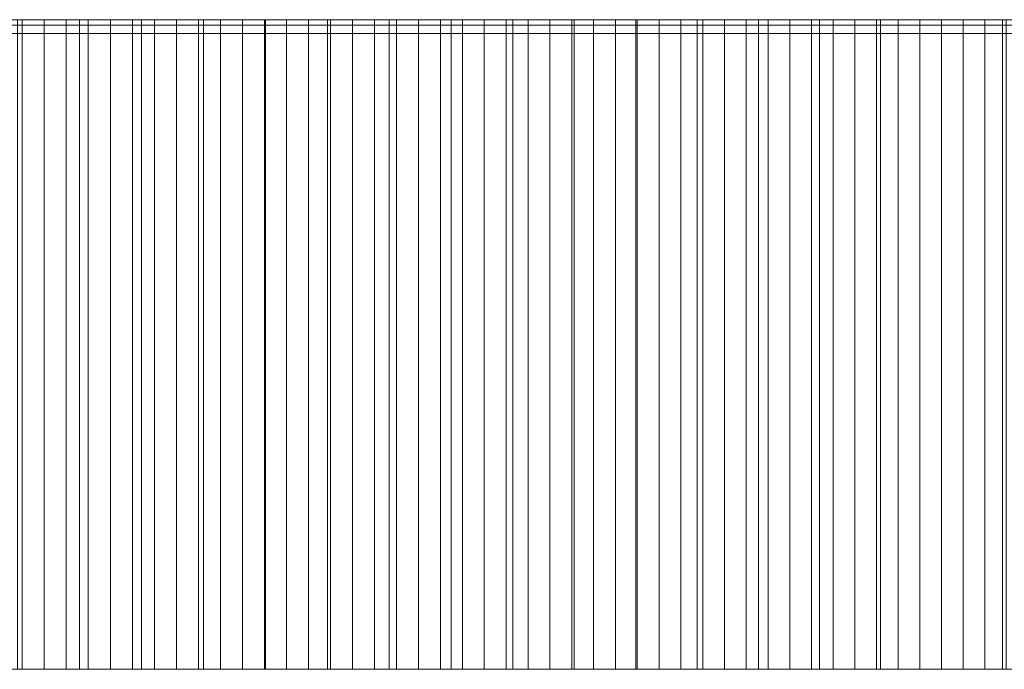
# Model space of a CAD drawing. Header units: centimetres. Extents: x -72 to 74, y -14 to 13.
# Tile 47 of 61: x 33.84 to 39.9, y 9.3 to 13.3. Entities that reach past the tile are written whole.
import ezdxf

# ---------------------------------------------------------------- set-up
doc = ezdxf.new("R2010")
doc.units = ezdxf.units.CM
doc.header["$LTSCALE"] = 2.54
doc.layers.add('Lucido design-1', color=7, linetype='Continuous')

# ---------------------------------------------------------------- blocks, each defined once
blk = doc.blocks.new('Gruppo-2-1')
at = {"color": 230, "linetype": 'Continuous', "lineweight": 9}
for points, invisible_edges in [([(29.3447, 13.3, -58.895), (29.3447, 13.3, -57.895), (73.3955, 13.3, -57.895), (29.3447, 13.3, -58.895)], 12), ([(74.3955, 13.3, -58.895), (29.3447, 13.3, -58.895), (73.3955, 13.3, -57.895), (74.3955, 13.3, -58.895)], 14), ([(33.8528, 13.3, 139.8372), (33.7167, 13.3, 139.8507), (33.8241, 13.3, 140.8446), (33.8528, 13.3, 139.8372)], 14), ([(33.8528, 13.3, 139.8372), (33.8241, 13.3, 140.8446), (34.2067, 13.3, 140.8055), (33.8528, 13.3, 139.8372)], 13), ([(33.9889, 13.3, 139.8232), (33.8528, 13.3, 139.8372), (34.2067, 13.3, 140.8055), (33.9889, 13.3, 139.8232)], 14), ([(34.1249, 13.3, 139.8088), (33.9889, 13.3, 139.8232), (34.2067, 13.3, 140.8055), (34.1249, 13.3, 139.8088)], 14), ([(34.2608, 13.3, 139.7941), (34.1249, 13.3, 139.8088), (34.2067, 13.3, 140.8055), (34.2608, 13.3, 139.7941)], 14), ([(34.2067, 13.3, 140.8055), (34.589, 13.3, 140.7631), (34.9709, 13.3, 140.7174), (34.2067, 13.3, 140.8055)], 12), ([(34.3967, 13.3, 139.7788), (34.2608, 13.3, 139.7941), (34.2067, 13.3, 140.8055), (34.3967, 13.3, 139.7788)], 14), ([(34.5326, 13.3, 139.7632), (34.3967, 13.3, 139.7788), (34.2067, 13.3, 140.8055), (34.5326, 13.3, 139.7632)], 14), ([(34.5326, 13.3, 139.7632), (34.2067, 13.3, 140.8055), (34.9709, 13.3, 140.7174), (34.5326, 13.3, 139.7632)], 15), ([(34.6684, 13.3, 139.7472), (34.5326, 13.3, 139.7632), (34.9709, 13.3, 140.7174), (34.6684, 13.3, 139.7472)], 14), ([(34.8042, 13.3, 139.7307), (34.6684, 13.3, 139.7472), (34.9709, 13.3, 140.7174), (34.8042, 13.3, 139.7307)], 14), ([(34.9399, 13.3, 139.7138), (34.8042, 13.3, 139.7307), (34.9709, 13.3, 140.7174), (34.9399, 13.3, 139.7138)], 14), ([(35.0756, 13.3, 139.6964), (34.9399, 13.3, 139.7138), (34.9709, 13.3, 140.7174), (35.0756, 13.3, 139.6964)], 14), ([(34.9709, 13.3, 140.7174), (35.3524, 13.3, 140.6684), (35.7335, 13.3, 140.6162), (34.9709, 13.3, 140.7174)], 12), ([(35.2112, 13.3, 139.6787), (35.0756, 13.3, 139.6964), (34.9709, 13.3, 140.7174), (35.2112, 13.3, 139.6787)], 14), ([(35.2112, 13.3, 139.6787), (34.9709, 13.3, 140.7174), (35.7335, 13.3, 140.6162), (35.2112, 13.3, 139.6787)], 15), ([(35.3467, 13.3, 139.6605), (35.2112, 13.3, 139.6787), (35.7335, 13.3, 140.6162), (35.3467, 13.3, 139.6605)], 14), ([(35.4822, 13.3, 139.642), (35.3467, 13.3, 139.6605), (35.7335, 13.3, 140.6162), (35.4822, 13.3, 139.642)], 14), ([(35.6176, 13.3, 139.6229), (35.4822, 13.3, 139.642), (35.7335, 13.3, 140.6162), (35.6176, 13.3, 139.6229)], 14), ([(35.753, 13.3, 139.6035), (35.6176, 13.3, 139.6229), (35.7335, 13.3, 140.6162), (35.753, 13.3, 139.6035)], 14), ([(35.7335, 13.3, 140.6162), (36.1141, 13.3, 140.5607), (36.4942, 13.3, 140.502), (35.7335, 13.3, 140.6162)], 12), ([(35.8883, 13.3, 139.5837), (35.753, 13.3, 139.6035), (35.7335, 13.3, 140.6162), (35.8883, 13.3, 139.5837)], 14), ([(36.0236, 13.3, 139.5634), (35.8883, 13.3, 139.5837), (35.7335, 13.3, 140.6162), (36.0236, 13.3, 139.5634)], 14), ([(36.0236, 13.3, 139.5634), (35.7335, 13.3, 140.6162), (36.4942, 13.3, 140.502), (36.0236, 13.3, 139.5634)], 15), ([(36.1587, 13.3, 139.5427), (36.0236, 13.3, 139.5634), (36.4942, 13.3, 140.502), (36.1587, 13.3, 139.5427)], 14), ([(36.2939, 13.3, 139.5216), (36.1587, 13.3, 139.5427), (36.4942, 13.3, 140.502), (36.2939, 13.3, 139.5216)], 14), ([(36.4289, 13.3, 139.5001), (36.2939, 13.3, 139.5216), (36.4942, 13.3, 140.502), (36.4289, 13.3, 139.5001)], 14), ([(36.5639, 13.3, 139.4781), (36.4289, 13.3, 139.5001), (36.4942, 13.3, 140.502), (36.5639, 13.3, 139.4781)], 14), ([(36.4942, 13.3, 140.502), (36.8738, 13.3, 140.4401), (37.2529, 13.3, 140.3749), (36.4942, 13.3, 140.502)], 12), ([(36.6988, 13.3, 139.4558), (36.5639, 13.3, 139.4781), (36.4942, 13.3, 140.502), (36.6988, 13.3, 139.4558)], 14), ([(36.6988, 13.3, 139.4558), (36.4942, 13.3, 140.502), (37.2529, 13.3, 140.3749), (36.6988, 13.3, 139.4558)], 15), ([(36.8337, 13.3, 139.433), (36.6988, 13.3, 139.4558), (37.2529, 13.3, 140.3749), (36.8337, 13.3, 139.433)], 14), ([(36.9684, 13.3, 139.4098), (36.8337, 13.3, 139.433), (37.2529, 13.3, 140.3749), (36.9684, 13.3, 139.4098)], 14), ([(37.1031, 13.3, 139.3861), (36.9684, 13.3, 139.4098), (37.2529, 13.3, 140.3749), (37.1031, 13.3, 139.3861)], 14), ([(37.2378, 13.3, 139.3621), (37.1031, 13.3, 139.3861), (37.2529, 13.3, 140.3749), (37.2378, 13.3, 139.3621)], 14), ([(37.2378, 13.3, 139.3621), (37.2529, 13.3, 140.3749), (37.6314, 13.3, 140.3064), (37.2378, 13.3, 139.3621)], 13), ([(37.3723, 13.3, 139.3376), (37.2378, 13.3, 139.3621), (37.6314, 13.3, 140.3064), (37.3723, 13.3, 139.3376)], 14), ([(37.5068, 13.3, 139.3128), (37.3723, 13.3, 139.3376), (37.6314, 13.3, 140.3064), (37.5068, 13.3, 139.3128)], 14), ([(37.6412, 13.3, 139.2875), (37.5068, 13.3, 139.3128), (37.6314, 13.3, 140.3064), (37.6412, 13.3, 139.2875)], 14), ([(37.6314, 13.3, 140.3064), (38.0093, 13.3, 140.2347), (38.3865, 13.3, 140.1598), (37.6314, 13.3, 140.3064)], 12), ([(37.7755, 13.3, 139.2617), (37.6412, 13.3, 139.2875), (37.6314, 13.3, 140.3064), (37.7755, 13.3, 139.2617)], 14), ([(37.7755, 13.3, 139.2617), (37.6314, 13.3, 140.3064), (38.3865, 13.3, 140.1598), (37.7755, 13.3, 139.2617)], 15), ([(37.9098, 13.3, 139.2356), (37.7755, 13.3, 139.2617), (38.3865, 13.3, 140.1598), (37.9098, 13.3, 139.2356)], 14), ([(38.0439, 13.3, 139.2091), (37.9098, 13.3, 139.2356), (38.3865, 13.3, 140.1598), (38.0439, 13.3, 139.2091)], 14), ([(38.178, 13.3, 139.1821), (38.0439, 13.3, 139.2091), (38.3865, 13.3, 140.1598), (38.178, 13.3, 139.1821)], 14), ([(38.312, 13.3, 139.1547), (38.178, 13.3, 139.1821), (38.3865, 13.3, 140.1598), (38.312, 13.3, 139.1547)], 14), ([(38.4459, 13.3, 139.1269), (38.312, 13.3, 139.1547), (38.3865, 13.3, 140.1598), (38.4459, 13.3, 139.1269)], 14), ([(38.3865, 13.3, 140.1598), (38.7632, 13.3, 140.0817), (39.1391, 13.3, 140.0004), (38.3865, 13.3, 140.1598)], 12), ([(38.5797, 13.3, 139.0987), (38.4459, 13.3, 139.1269), (38.3865, 13.3, 140.1598), (38.5797, 13.3, 139.0987)], 14), ([(38.5797, 13.3, 139.0987), (38.3865, 13.3, 140.1598), (39.1391, 13.3, 140.0004), (38.5797, 13.3, 139.0987)], 15), ([(38.7134, 13.3, 139.0701), (38.5797, 13.3, 139.0987), (39.1391, 13.3, 140.0004), (38.7134, 13.3, 139.0701)], 14), ([(38.8471, 13.3, 139.041), (38.7134, 13.3, 139.0701), (39.1391, 13.3, 140.0004), (38.8471, 13.3, 139.041)], 14), ([(38.9806, 13.3, 139.0116), (38.8471, 13.3, 139.041), (39.1391, 13.3, 140.0004), (38.9806, 13.3, 139.0116)], 14), ([(39.1141, 13.3, 138.9817), (38.9806, 13.3, 139.0116), (39.1391, 13.3, 140.0004), (39.1141, 13.3, 138.9817)], 14), ([(39.2474, 13.3, 138.9514), (39.1141, 13.3, 138.9817), (39.1391, 13.3, 140.0004), (39.2474, 13.3, 138.9514)], 14), ([(39.1391, 13.3, 140.0004), (39.5143, 13.3, 139.9158), (39.8888, 13.3, 139.8281), (39.1391, 13.3, 140.0004)], 12), ([(39.2474, 13.3, 138.9514), (39.1391, 13.3, 140.0004), (39.8888, 13.3, 139.8281), (39.2474, 13.3, 138.9514)], 15), ([(39.3807, 13.3, 138.9207), (39.2474, 13.3, 138.9514), (39.8888, 13.3, 139.8281), (39.3807, 13.3, 138.9207)], 14), ([(39.5139, 13.3, 138.8896), (39.3807, 13.3, 138.9207), (39.8888, 13.3, 139.8281), (39.5139, 13.3, 138.8896)], 14), ([(39.6469, 13.3, 138.858), (39.5139, 13.3, 138.8896), (39.8888, 13.3, 139.8281), (39.6469, 13.3, 138.858)], 14), ([(39.7799, 13.3, 138.8261), (39.6469, 13.3, 138.858), (39.8888, 13.3, 139.8281), (39.7799, 13.3, 138.8261)], 14), ([(39.7799, 13.3, 138.8261), (39.8888, 13.3, 139.8281), (40.2625, 13.3, 139.7371), (39.7799, 13.3, 138.8261)], 13), ([(39.9128, 13.3, 138.7937), (39.7799, 13.3, 138.8261), (40.2625, 13.3, 139.7371), (39.9128, 13.3, 138.7937)], 14), ([(-14.5734, 13.2658, 96.0359), (-2.4276, 13.2658, 126.4085), (35.8883, 13.2658, 139.5837), (-14.5734, 13.2658, 96.0359)], 15), ([(-14.5734, 13.2658, 96.0359), (35.8883, 13.2658, 139.5837), (73.3955, 13.2658, 95.1085), (-14.5734, 13.2658, 96.0359)], 15), ([(-14.5734, 13.2658, -57.895), (-14.5734, 13.2658, 96.0359), (73.3955, 13.2658, 95.1085), (-14.5734, 13.2658, -57.895)], 14), ([(-14.5734, 13.2658, -57.895), (73.3955, 13.2658, 95.1085), (73.3955, 13.2658, -57.895), (-14.5734, 13.2658, -57.895)], 9), ([(-2.4276, 13.2658, 126.4085), (17.0709, 13.2658, 138.2874), (35.8883, 13.2658, 139.5837), (-2.4276, 13.2658, 126.4085)], 15), ([(17.0709, 13.2658, 138.2874), (27.5699, 13.2658, 140.0201), (35.8883, 13.2658, 139.5837), (17.0709, 13.2658, 138.2874)], 15), ([(27.5699, 13.2658, 140.0201), (32.4902, 13.2658, 139.9533), (35.8883, 13.2658, 139.5837), (27.5699, 13.2658, 140.0201)], 15), ([(32.4902, 13.2658, 139.9533), (33.0357, 13.2658, 139.9119), (33.8528, 13.2658, 139.8372), (32.4902, 13.2658, 139.9533)], 15), ([(32.4902, 13.2658, 139.9533), (33.8528, 13.2658, 139.8372), (35.8883, 13.2658, 139.5837), (32.4902, 13.2658, 139.9533)], 15), ([(33.0357, 13.2658, 139.9119), (33.4444, 13.2658, 139.8765), (33.8528, 13.2658, 139.8372), (33.0357, 13.2658, 139.9119)], 15), ([(33.4444, 13.2658, 139.8765), (33.7167, 13.2658, 139.8507), (33.8528, 13.2658, 139.8372), (33.4444, 13.2658, 139.8765)], 13), ([(33.8528, 13.2658, 139.8372), (33.9889, 13.2658, 139.8232), (34.1249, 13.2658, 139.8088), (33.8528, 13.2658, 139.8372)], 12), ([(33.8528, 13.2658, 139.8372), (34.1249, 13.2658, 139.8088), (34.2608, 13.2658, 139.7941), (33.8528, 13.2658, 139.8372)], 13), ([(33.8528, 13.2658, 139.8372), (34.2608, 13.2658, 139.7941), (34.5326, 13.2658, 139.7632), (33.8528, 13.2658, 139.8372)], 15), ([(33.8528, 13.2658, 139.8372), (34.5326, 13.2658, 139.7632), (35.8883, 13.2658, 139.5837), (33.8528, 13.2658, 139.8372)], 15), ([(34.2608, 13.2658, 139.7941), (34.3967, 13.2658, 139.7788), (34.5326, 13.2658, 139.7632), (34.2608, 13.2658, 139.7941)], 12), ([(34.5326, 13.2658, 139.7632), (34.6684, 13.2658, 139.7472), (34.8042, 13.2658, 139.7307), (34.5326, 13.2658, 139.7632)], 12), ([(34.5326, 13.2658, 139.7632), (34.8042, 13.2658, 139.7307), (35.0756, 13.2658, 139.6964), (34.5326, 13.2658, 139.7632)], 15), ([(34.5326, 13.2658, 139.7632), (35.0756, 13.2658, 139.6964), (35.3467, 13.2658, 139.6605), (34.5326, 13.2658, 139.7632)], 15), ([(34.5326, 13.2658, 139.7632), (35.3467, 13.2658, 139.6605), (35.8883, 13.2658, 139.5837), (34.5326, 13.2658, 139.7632)], 15), ([(34.8042, 13.2658, 139.7307), (34.9399, 13.2658, 139.7138), (35.0756, 13.2658, 139.6964), (34.8042, 13.2658, 139.7307)], 12), ([(35.0756, 13.2658, 139.6964), (35.2112, 13.2658, 139.6787), (35.3467, 13.2658, 139.6605), (35.0756, 13.2658, 139.6964)], 12), ([(35.3467, 13.2658, 139.6605), (35.4822, 13.2658, 139.642), (35.6176, 13.2658, 139.6229), (35.3467, 13.2658, 139.6605)], 12), ([(35.3467, 13.2658, 139.6605), (35.6176, 13.2658, 139.6229), (35.8883, 13.2658, 139.5837), (35.3467, 13.2658, 139.6605)], 15), ([(35.6176, 13.2658, 139.6229), (35.753, 13.2658, 139.6035), (35.8883, 13.2658, 139.5837), (35.6176, 13.2658, 139.6229)], 12), ([(35.8883, 13.2658, 139.5837), (36.0236, 13.2658, 139.5634), (36.2939, 13.2658, 139.5216), (35.8883, 13.2658, 139.5837)], 14), ([(35.8883, 13.2658, 139.5837), (36.2939, 13.2658, 139.5216), (36.4289, 13.2658, 139.5001), (35.8883, 13.2658, 139.5837)], 13), ([(35.8883, 13.2658, 139.5837), (36.4289, 13.2658, 139.5001), (36.8337, 13.2658, 139.433), (35.8883, 13.2658, 139.5837)], 15), ([(35.8883, 13.2658, 139.5837), (36.8337, 13.2658, 139.433), (38.312, 13.2658, 139.1547), (35.8883, 13.2658, 139.5837)], 15), ([(35.8883, 13.2658, 139.5837), (38.312, 13.2658, 139.1547), (41.6305, 13.2658, 138.3356), (35.8883, 13.2658, 139.5837)], 15), ([(35.8883, 13.2658, 139.5837), (41.6305, 13.2658, 138.3356), (49.2576, 13.2658, 135.3416), (35.8883, 13.2658, 139.5837)], 15), ([(35.8883, 13.2658, 139.5837), (49.2576, 13.2658, 135.3416), (59.2328, 13.2658, 128.4351), (35.8883, 13.2658, 139.5837)], 15), ([(35.8883, 13.2658, 139.5837), (59.2328, 13.2658, 128.4351), (73.3955, 13.2658, 95.1085), (35.8883, 13.2658, 139.5837)], 15), ([(36.0236, 13.2658, 139.5634), (36.1587, 13.2658, 139.5427), (36.2939, 13.2658, 139.5216), (36.0236, 13.2658, 139.5634)], 12), ([(36.4289, 13.2658, 139.5001), (36.5639, 13.2658, 139.4781), (36.6988, 13.2658, 139.4558), (36.4289, 13.2658, 139.5001)], 12), ([(36.4289, 13.2658, 139.5001), (36.6988, 13.2658, 139.4558), (36.8337, 13.2658, 139.433), (36.4289, 13.2658, 139.5001)], 13), ([(36.8337, 13.2658, 139.433), (36.9684, 13.2658, 139.4098), (37.1031, 13.2658, 139.3861), (36.8337, 13.2658, 139.433)], 12), ([(36.8337, 13.2658, 139.433), (37.1031, 13.2658, 139.3861), (37.3723, 13.2658, 139.3376), (36.8337, 13.2658, 139.433)], 15), ([(36.8337, 13.2658, 139.433), (37.3723, 13.2658, 139.3376), (38.312, 13.2658, 139.1547), (36.8337, 13.2658, 139.433)], 15), ([(37.1031, 13.2658, 139.3861), (37.2378, 13.2658, 139.3621), (37.3723, 13.2658, 139.3376), (37.1031, 13.2658, 139.3861)], 12), ([(37.3723, 13.2658, 139.3376), (37.5068, 13.2658, 139.3128), (37.6412, 13.2658, 139.2875), (37.3723, 13.2658, 139.3376)], 12), ([(37.3723, 13.2658, 139.3376), (37.6412, 13.2658, 139.2875), (37.9098, 13.2658, 139.2356), (37.3723, 13.2658, 139.3376)], 15), ([(37.3723, 13.2658, 139.3376), (37.9098, 13.2658, 139.2356), (38.312, 13.2658, 139.1547), (37.3723, 13.2658, 139.3376)], 15), ([(37.6412, 13.2658, 139.2875), (37.7755, 13.2658, 139.2617), (37.9098, 13.2658, 139.2356), (37.6412, 13.2658, 139.2875)], 12), ([(37.9098, 13.2658, 139.2356), (38.0439, 13.2658, 139.2091), (38.178, 13.2658, 139.1821), (37.9098, 13.2658, 139.2356)], 12), ([(37.9098, 13.2658, 139.2356), (38.178, 13.2658, 139.1821), (38.312, 13.2658, 139.1547), (37.9098, 13.2658, 139.2356)], 13), ([(38.312, 13.2658, 139.1547), (38.4459, 13.2658, 139.1269), (38.5797, 13.2658, 139.0987), (38.312, 13.2658, 139.1547)], 12), ([(38.312, 13.2658, 139.1547), (38.5797, 13.2658, 139.0987), (38.9806, 13.2658, 139.0116), (38.312, 13.2658, 139.1547)], 15), ([(38.312, 13.2658, 139.1547), (38.9806, 13.2658, 139.0116), (39.6469, 13.2658, 138.858), (38.312, 13.2658, 139.1547)], 15), ([(38.312, 13.2658, 139.1547), (39.6469, 13.2658, 138.858), (41.6305, 13.2658, 138.3356), (38.312, 13.2658, 139.1547)], 15), ([(38.5797, 13.2658, 139.0987), (38.7134, 13.2658, 139.0701), (38.8471, 13.2658, 139.041), (38.5797, 13.2658, 139.0987)], 12), ([(38.5797, 13.2658, 139.0987), (38.8471, 13.2658, 139.041), (38.9806, 13.2658, 139.0116), (38.5797, 13.2658, 139.0987)], 13), ([(38.9806, 13.2658, 139.0116), (39.1141, 13.2658, 138.9817), (39.2474, 13.2658, 138.9514), (38.9806, 13.2658, 139.0116)], 12), ([(38.9806, 13.2658, 139.0116), (39.2474, 13.2658, 138.9514), (39.3807, 13.2658, 138.9207), (38.9806, 13.2658, 139.0116)], 13), ([(38.9806, 13.2658, 139.0116), (39.3807, 13.2658, 138.9207), (39.6469, 13.2658, 138.858), (38.9806, 13.2658, 139.0116)], 15), ([(39.3807, 13.2658, 138.9207), (39.5139, 13.2658, 138.8896), (39.6469, 13.2658, 138.858), (39.3807, 13.2658, 138.9207)], 12), ([(39.6469, 13.2658, 138.858), (39.7799, 13.2658, 138.8261), (39.9128, 13.2658, 138.7937), (39.6469, 13.2658, 138.858)], 12), ([(39.6469, 13.2658, 138.858), (39.9128, 13.2658, 138.7937), (40.1782, 13.2658, 138.7278), (39.6469, 13.2658, 138.858)], 15), ([(39.6469, 13.2658, 138.858), (40.1782, 13.2658, 138.7278), (40.4433, 13.2658, 138.6602), (39.6469, 13.2658, 138.858)], 15), ([(39.6469, 13.2658, 138.858), (40.4433, 13.2658, 138.6602), (41.6305, 13.2658, 138.3356), (39.6469, 13.2658, 138.858)], 15), ([(-14.5734, 13.2158, 96.0359), (-2.4276, 13.2158, 126.4085), (35.8883, 13.2158, 139.5837), (-14.5734, 13.2158, 96.0359)], 15), ([(-14.5734, 13.2158, 96.0359), (35.8883, 13.2158, 139.5837), (73.3955, 13.2158, 95.1085), (-14.5734, 13.2158, 96.0359)], 15), ([(-14.5734, 13.2158, -57.895), (-14.5734, 13.2158, 96.0359), (73.3955, 13.2158, 95.1085), (-14.5734, 13.2158, -57.895)], 14), ([(-14.5734, 13.2158, -57.895), (73.3955, 13.2158, 95.1085), (73.3955, 13.2158, -57.895), (-14.5734, 13.2158, -57.895)], 9), ([(-2.4276, 13.2158, 126.4085), (17.0709, 13.2158, 138.2874), (35.8883, 13.2158, 139.5837), (-2.4276, 13.2158, 126.4085)], 15), ([(17.0709, 13.2158, 138.2874), (27.5699, 13.2158, 140.0201), (35.8883, 13.2158, 139.5837), (17.0709, 13.2158, 138.2874)], 15), ([(27.5699, 13.2158, 140.0201), (32.4902, 13.2158, 139.9533), (35.8883, 13.2158, 139.5837), (27.5699, 13.2158, 140.0201)], 15), ([(32.4902, 13.2158, 139.9533), (33.0357, 13.2158, 139.9119), (33.8528, 13.2158, 139.8372), (32.4902, 13.2158, 139.9533)], 15), ([(32.4902, 13.2158, 139.9533), (33.8528, 13.2158, 139.8372), (35.8883, 13.2158, 139.5837), (32.4902, 13.2158, 139.9533)], 15), ([(33.0357, 13.2158, 139.9119), (33.4444, 13.2158, 139.8765), (33.8528, 13.2158, 139.8372), (33.0357, 13.2158, 139.9119)], 15), ([(33.4444, 13.2158, 139.8765), (33.7167, 13.2158, 139.8507), (33.8528, 13.2158, 139.8372), (33.4444, 13.2158, 139.8765)], 13), ([(33.8528, 13.2158, 139.8372), (33.9889, 13.2158, 139.8232), (34.1249, 13.2158, 139.8088), (33.8528, 13.2158, 139.8372)], 12), ([(33.8528, 13.2158, 139.8372), (34.1249, 13.2158, 139.8088), (34.2608, 13.2158, 139.7941), (33.8528, 13.2158, 139.8372)], 13), ([(33.8528, 13.2158, 139.8372), (34.2608, 13.2158, 139.7941), (34.5326, 13.2158, 139.7632), (33.8528, 13.2158, 139.8372)], 15), ([(33.8528, 13.2158, 139.8372), (34.5326, 13.2158, 139.7632), (35.8883, 13.2158, 139.5837), (33.8528, 13.2158, 139.8372)], 15), ([(34.2608, 13.2158, 139.7941), (34.3967, 13.2158, 139.7788), (34.5326, 13.2158, 139.7632), (34.2608, 13.2158, 139.7941)], 12), ([(34.5326, 13.2158, 139.7632), (34.6684, 13.2158, 139.7472), (34.8042, 13.2158, 139.7307), (34.5326, 13.2158, 139.7632)], 12), ([(34.5326, 13.2158, 139.7632), (34.8042, 13.2158, 139.7307), (35.0756, 13.2158, 139.6964), (34.5326, 13.2158, 139.7632)], 15), ([(34.5326, 13.2158, 139.7632), (35.0756, 13.2158, 139.6964), (35.3467, 13.2158, 139.6605), (34.5326, 13.2158, 139.7632)], 15), ([(34.5326, 13.2158, 139.7632), (35.3467, 13.2158, 139.6605), (35.8883, 13.2158, 139.5837), (34.5326, 13.2158, 139.7632)], 15), ([(34.8042, 13.2158, 139.7307), (34.9399, 13.2158, 139.7138), (35.0756, 13.2158, 139.6964), (34.8042, 13.2158, 139.7307)], 12), ([(35.0756, 13.2158, 139.6964), (35.2112, 13.2158, 139.6787), (35.3467, 13.2158, 139.6605), (35.0756, 13.2158, 139.6964)], 12), ([(35.3467, 13.2158, 139.6605), (35.4822, 13.2158, 139.642), (35.6176, 13.2158, 139.6229), (35.3467, 13.2158, 139.6605)], 12), ([(35.3467, 13.2158, 139.6605), (35.6176, 13.2158, 139.6229), (35.8883, 13.2158, 139.5837), (35.3467, 13.2158, 139.6605)], 15), ([(35.6176, 13.2158, 139.6229), (35.753, 13.2158, 139.6035), (35.8883, 13.2158, 139.5837), (35.6176, 13.2158, 139.6229)], 12), ([(35.8883, 13.2158, 139.5837), (36.0236, 13.2158, 139.5634), (36.2939, 13.2158, 139.5216), (35.8883, 13.2158, 139.5837)], 14), ([(35.8883, 13.2158, 139.5837), (36.2939, 13.2158, 139.5216), (36.4289, 13.2158, 139.5001), (35.8883, 13.2158, 139.5837)], 13), ([(35.8883, 13.2158, 139.5837), (36.4289, 13.2158, 139.5001), (36.8337, 13.2158, 139.433), (35.8883, 13.2158, 139.5837)], 15), ([(35.8883, 13.2158, 139.5837), (36.8337, 13.2158, 139.433), (38.312, 13.2158, 139.1547), (35.8883, 13.2158, 139.5837)], 15), ([(35.8883, 13.2158, 139.5837), (38.312, 13.2158, 139.1547), (41.6305, 13.2158, 138.3356), (35.8883, 13.2158, 139.5837)], 15), ([(35.8883, 13.2158, 139.5837), (41.6305, 13.2158, 138.3356), (49.2576, 13.2158, 135.3416), (35.8883, 13.2158, 139.5837)], 15), ([(35.8883, 13.2158, 139.5837), (49.2576, 13.2158, 135.3416), (59.2328, 13.2158, 128.4351), (35.8883, 13.2158, 139.5837)], 15), ([(35.8883, 13.2158, 139.5837), (59.2328, 13.2158, 128.4351), (73.3955, 13.2158, 95.1085), (35.8883, 13.2158, 139.5837)], 15), ([(36.0236, 13.2158, 139.5634), (36.1587, 13.2158, 139.5427), (36.2939, 13.2158, 139.5216), (36.0236, 13.2158, 139.5634)], 12), ([(36.4289, 13.2158, 139.5001), (36.5639, 13.2158, 139.4781), (36.6988, 13.2158, 139.4558), (36.4289, 13.2158, 139.5001)], 12), ([(36.4289, 13.2158, 139.5001), (36.6988, 13.2158, 139.4558), (36.8337, 13.2158, 139.433), (36.4289, 13.2158, 139.5001)], 13), ([(36.8337, 13.2158, 139.433), (36.9684, 13.2158, 139.4098), (37.1031, 13.2158, 139.3861), (36.8337, 13.2158, 139.433)], 12), ([(36.8337, 13.2158, 139.433), (37.1031, 13.2158, 139.3861), (37.3723, 13.2158, 139.3376), (36.8337, 13.2158, 139.433)], 15), ([(36.8337, 13.2158, 139.433), (37.3723, 13.2158, 139.3376), (38.312, 13.2158, 139.1547), (36.8337, 13.2158, 139.433)], 15), ([(37.1031, 13.2158, 139.3861), (37.2378, 13.2158, 139.3621), (37.3723, 13.2158, 139.3376), (37.1031, 13.2158, 139.3861)], 12), ([(37.3723, 13.2158, 139.3376), (37.5068, 13.2158, 139.3128), (37.6412, 13.2158, 139.2875), (37.3723, 13.2158, 139.3376)], 12), ([(37.3723, 13.2158, 139.3376), (37.6412, 13.2158, 139.2875), (37.9098, 13.2158, 139.2356), (37.3723, 13.2158, 139.3376)], 15), ([(37.3723, 13.2158, 139.3376), (37.9098, 13.2158, 139.2356), (38.312, 13.2158, 139.1547), (37.3723, 13.2158, 139.3376)], 15), ([(37.6412, 13.2158, 139.2875), (37.7755, 13.2158, 139.2617), (37.9098, 13.2158, 139.2356), (37.6412, 13.2158, 139.2875)], 12), ([(37.9098, 13.2158, 139.2356), (38.0439, 13.2158, 139.2091), (38.178, 13.2158, 139.1821), (37.9098, 13.2158, 139.2356)], 12), ([(37.9098, 13.2158, 139.2356), (38.178, 13.2158, 139.1821), (38.312, 13.2158, 139.1547), (37.9098, 13.2158, 139.2356)], 13), ([(38.312, 13.2158, 139.1547), (38.4459, 13.2158, 139.1269), (38.5797, 13.2158, 139.0987), (38.312, 13.2158, 139.1547)], 12), ([(38.312, 13.2158, 139.1547), (38.5797, 13.2158, 139.0987), (38.9806, 13.2158, 139.0116), (38.312, 13.2158, 139.1547)], 15), ([(38.312, 13.2158, 139.1547), (38.9806, 13.2158, 139.0116), (39.6469, 13.2158, 138.858), (38.312, 13.2158, 139.1547)], 15), ([(38.312, 13.2158, 139.1547), (39.6469, 13.2158, 138.858), (41.6305, 13.2158, 138.3356), (38.312, 13.2158, 139.1547)], 15), ([(38.5797, 13.2158, 139.0987), (38.7134, 13.2158, 139.0701), (38.8471, 13.2158, 139.041), (38.5797, 13.2158, 139.0987)], 12), ([(38.5797, 13.2158, 139.0987), (38.8471, 13.2158, 139.041), (38.9806, 13.2158, 139.0116), (38.5797, 13.2158, 139.0987)], 13), ([(38.9806, 13.2158, 139.0116), (39.1141, 13.2158, 138.9817), (39.2474, 13.2158, 138.9514), (38.9806, 13.2158, 139.0116)], 12), ([(38.9806, 13.2158, 139.0116), (39.2474, 13.2158, 138.9514), (39.3807, 13.2158, 138.9207), (38.9806, 13.2158, 139.0116)], 13), ([(38.9806, 13.2158, 139.0116), (39.3807, 13.2158, 138.9207), (39.6469, 13.2158, 138.858), (38.9806, 13.2158, 139.0116)], 15), ([(39.3807, 13.2158, 138.9207), (39.5139, 13.2158, 138.8896), (39.6469, 13.2158, 138.858), (39.3807, 13.2158, 138.9207)], 12), ([(39.6469, 13.2158, 138.858), (39.7799, 13.2158, 138.8261), (39.9128, 13.2158, 138.7937), (39.6469, 13.2158, 138.858)], 12), ([(39.6469, 13.2158, 138.858), (39.9128, 13.2158, 138.7937), (40.1782, 13.2158, 138.7278), (39.6469, 13.2158, 138.858)], 15), ([(39.6469, 13.2158, 138.858), (40.1782, 13.2158, 138.7278), (40.4433, 13.2158, 138.6602), (39.6469, 13.2158, 138.858)], 15), ([(39.6469, 13.2158, 138.858), (40.4433, 13.2158, 138.6602), (41.6305, 13.2158, 138.3356), (39.6469, 13.2158, 138.858)], 15), ([(29.3447, 9.3, -58.895), (29.3447, 9.3, -57.895), (73.3955, 9.3, -57.895), (29.3447, 9.3, -58.895)], 12), ([(74.3955, 9.3, -58.895), (29.3447, 9.3, -58.895), (73.3955, 9.3, -57.895), (74.3955, 9.3, -58.895)], 14), ([(33.8528, 9.3, 139.8372), (33.7167, 9.3, 139.8507), (33.8241, 9.3, 140.8446), (33.8528, 9.3, 139.8372)], 14), ([(33.8528, 9.3, 139.8372), (33.8241, 9.3, 140.8446), (34.2067, 9.3, 140.8055), (33.8528, 9.3, 139.8372)], 13), ([(33.9889, 9.3, 139.8232), (33.8528, 9.3, 139.8372), (34.2067, 9.3, 140.8055), (33.9889, 9.3, 139.8232)], 14), ([(34.1249, 9.3, 139.8088), (33.9889, 9.3, 139.8232), (34.2067, 9.3, 140.8055), (34.1249, 9.3, 139.8088)], 14), ([(34.2608, 9.3, 139.7941), (34.1249, 9.3, 139.8088), (34.2067, 9.3, 140.8055), (34.2608, 9.3, 139.7941)], 14), ([(34.2067, 9.3, 140.8055), (34.589, 9.3, 140.7631), (34.9709, 9.3, 140.7174), (34.2067, 9.3, 140.8055)], 12), ([(34.3967, 9.3, 139.7788), (34.2608, 9.3, 139.7941), (34.2067, 9.3, 140.8055), (34.3967, 9.3, 139.7788)], 14), ([(34.5326, 9.3, 139.7632), (34.3967, 9.3, 139.7788), (34.2067, 9.3, 140.8055), (34.5326, 9.3, 139.7632)], 14), ([(34.5326, 9.3, 139.7632), (34.2067, 9.3, 140.8055), (34.9709, 9.3, 140.7174), (34.5326, 9.3, 139.7632)], 15), ([(34.6684, 9.3, 139.7472), (34.5326, 9.3, 139.7632), (34.9709, 9.3, 140.7174), (34.6684, 9.3, 139.7472)], 14), ([(34.8042, 9.3, 139.7307), (34.6684, 9.3, 139.7472), (34.9709, 9.3, 140.7174), (34.8042, 9.3, 139.7307)], 14), ([(34.9399, 9.3, 139.7138), (34.8042, 9.3, 139.7307), (34.9709, 9.3, 140.7174), (34.9399, 9.3, 139.7138)], 14), ([(35.0756, 9.3, 139.6964), (34.9399, 9.3, 139.7138), (34.9709, 9.3, 140.7174), (35.0756, 9.3, 139.6964)], 14), ([(34.9709, 9.3, 140.7174), (35.3524, 9.3, 140.6684), (35.7335, 9.3, 140.6162), (34.9709, 9.3, 140.7174)], 12), ([(35.2112, 9.3, 139.6787), (35.0756, 9.3, 139.6964), (34.9709, 9.3, 140.7174), (35.2112, 9.3, 139.6787)], 14), ([(35.2112, 9.3, 139.6787), (34.9709, 9.3, 140.7174), (35.7335, 9.3, 140.6162), (35.2112, 9.3, 139.6787)], 15), ([(35.3467, 9.3, 139.6605), (35.2112, 9.3, 139.6787), (35.7335, 9.3, 140.6162), (35.3467, 9.3, 139.6605)], 14), ([(35.4822, 9.3, 139.642), (35.3467, 9.3, 139.6605), (35.7335, 9.3, 140.6162), (35.4822, 9.3, 139.642)], 14), ([(35.6176, 9.3, 139.6229), (35.4822, 9.3, 139.642), (35.7335, 9.3, 140.6162), (35.6176, 9.3, 139.6229)], 14), ([(35.753, 9.3, 139.6035), (35.6176, 9.3, 139.6229), (35.7335, 9.3, 140.6162), (35.753, 9.3, 139.6035)], 14), ([(35.7335, 9.3, 140.6162), (36.1141, 9.3, 140.5607), (36.4942, 9.3, 140.502), (35.7335, 9.3, 140.6162)], 12), ([(35.8883, 9.3, 139.5837), (35.753, 9.3, 139.6035), (35.7335, 9.3, 140.6162), (35.8883, 9.3, 139.5837)], 14), ([(36.0236, 9.3, 139.5634), (35.8883, 9.3, 139.5837), (35.7335, 9.3, 140.6162), (36.0236, 9.3, 139.5634)], 14), ([(36.0236, 9.3, 139.5634), (35.7335, 9.3, 140.6162), (36.4942, 9.3, 140.502), (36.0236, 9.3, 139.5634)], 15), ([(36.1587, 9.3, 139.5427), (36.0236, 9.3, 139.5634), (36.4942, 9.3, 140.502), (36.1587, 9.3, 139.5427)], 14), ([(36.2939, 9.3, 139.5216), (36.1587, 9.3, 139.5427), (36.4942, 9.3, 140.502), (36.2939, 9.3, 139.5216)], 14), ([(36.4289, 9.3, 139.5001), (36.2939, 9.3, 139.5216), (36.4942, 9.3, 140.502), (36.4289, 9.3, 139.5001)], 14), ([(36.5639, 9.3, 139.4781), (36.4289, 9.3, 139.5001), (36.4942, 9.3, 140.502), (36.5639, 9.3, 139.4781)], 14), ([(36.4942, 9.3, 140.502), (36.8738, 9.3, 140.4401), (37.2529, 9.3, 140.3749), (36.4942, 9.3, 140.502)], 12), ([(36.6988, 9.3, 139.4558), (36.5639, 9.3, 139.4781), (36.4942, 9.3, 140.502), (36.6988, 9.3, 139.4558)], 14), ([(36.6988, 9.3, 139.4558), (36.4942, 9.3, 140.502), (37.2529, 9.3, 140.3749), (36.6988, 9.3, 139.4558)], 15), ([(36.8337, 9.3, 139.433), (36.6988, 9.3, 139.4558), (37.2529, 9.3, 140.3749), (36.8337, 9.3, 139.433)], 14), ([(36.9684, 9.3, 139.4098), (36.8337, 9.3, 139.433), (37.2529, 9.3, 140.3749), (36.9684, 9.3, 139.4098)], 14), ([(37.1031, 9.3, 139.3861), (36.9684, 9.3, 139.4098), (37.2529, 9.3, 140.3749), (37.1031, 9.3, 139.3861)], 14), ([(37.2378, 9.3, 139.3621), (37.1031, 9.3, 139.3861), (37.2529, 9.3, 140.3749), (37.2378, 9.3, 139.3621)], 14), ([(37.2378, 9.3, 139.3621), (37.2529, 9.3, 140.3749), (37.6314, 9.3, 140.3064), (37.2378, 9.3, 139.3621)], 13), ([(37.3723, 9.3, 139.3376), (37.2378, 9.3, 139.3621), (37.6314, 9.3, 140.3064), (37.3723, 9.3, 139.3376)], 14), ([(37.5068, 9.3, 139.3128), (37.3723, 9.3, 139.3376), (37.6314, 9.3, 140.3064), (37.5068, 9.3, 139.3128)], 14), ([(37.6412, 9.3, 139.2875), (37.5068, 9.3, 139.3128), (37.6314, 9.3, 140.3064), (37.6412, 9.3, 139.2875)], 14), ([(37.6314, 9.3, 140.3064), (38.0093, 9.3, 140.2347), (38.3865, 9.3, 140.1598), (37.6314, 9.3, 140.3064)], 12), ([(37.7755, 9.3, 139.2617), (37.6412, 9.3, 139.2875), (37.6314, 9.3, 140.3064), (37.7755, 9.3, 139.2617)], 14), ([(37.7755, 9.3, 139.2617), (37.6314, 9.3, 140.3064), (38.3865, 9.3, 140.1598), (37.7755, 9.3, 139.2617)], 15), ([(37.9098, 9.3, 139.2356), (37.7755, 9.3, 139.2617), (38.3865, 9.3, 140.1598), (37.9098, 9.3, 139.2356)], 14), ([(38.0439, 9.3, 139.2091), (37.9098, 9.3, 139.2356), (38.3865, 9.3, 140.1598), (38.0439, 9.3, 139.2091)], 14), ([(38.178, 9.3, 139.1821), (38.0439, 9.3, 139.2091), (38.3865, 9.3, 140.1598), (38.178, 9.3, 139.1821)], 14), ([(38.312, 9.3, 139.1547), (38.178, 9.3, 139.1821), (38.3865, 9.3, 140.1598), (38.312, 9.3, 139.1547)], 14), ([(38.4459, 9.3, 139.1269), (38.312, 9.3, 139.1547), (38.3865, 9.3, 140.1598), (38.4459, 9.3, 139.1269)], 14), ([(38.3865, 9.3, 140.1598), (38.7632, 9.3, 140.0817), (39.1391, 9.3, 140.0004), (38.3865, 9.3, 140.1598)], 12), ([(38.5797, 9.3, 139.0987), (38.4459, 9.3, 139.1269), (38.3865, 9.3, 140.1598), (38.5797, 9.3, 139.0987)], 14), ([(38.5797, 9.3, 139.0987), (38.3865, 9.3, 140.1598), (39.1391, 9.3, 140.0004), (38.5797, 9.3, 139.0987)], 15), ([(38.7134, 9.3, 139.0701), (38.5797, 9.3, 139.0987), (39.1391, 9.3, 140.0004), (38.7134, 9.3, 139.0701)], 14), ([(38.8471, 9.3, 139.041), (38.7134, 9.3, 139.0701), (39.1391, 9.3, 140.0004), (38.8471, 9.3, 139.041)], 14), ([(38.9806, 9.3, 139.0116), (38.8471, 9.3, 139.041), (39.1391, 9.3, 140.0004), (38.9806, 9.3, 139.0116)], 14), ([(39.1141, 9.3, 138.9817), (38.9806, 9.3, 139.0116), (39.1391, 9.3, 140.0004), (39.1141, 9.3, 138.9817)], 14), ([(39.2474, 9.3, 138.9514), (39.1141, 9.3, 138.9817), (39.1391, 9.3, 140.0004), (39.2474, 9.3, 138.9514)], 14), ([(39.1391, 9.3, 140.0004), (39.5143, 9.3, 139.9158), (39.8888, 9.3, 139.8281), (39.1391, 9.3, 140.0004)], 12), ([(39.2474, 9.3, 138.9514), (39.1391, 9.3, 140.0004), (39.8888, 9.3, 139.8281), (39.2474, 9.3, 138.9514)], 15), ([(39.3807, 9.3, 138.9207), (39.2474, 9.3, 138.9514), (39.8888, 9.3, 139.8281), (39.3807, 9.3, 138.9207)], 14), ([(39.5139, 9.3, 138.8896), (39.3807, 9.3, 138.9207), (39.8888, 9.3, 139.8281), (39.5139, 9.3, 138.8896)], 14), ([(39.6469, 9.3, 138.858), (39.5139, 9.3, 138.8896), (39.8888, 9.3, 139.8281), (39.6469, 9.3, 138.858)], 14), ([(39.7799, 9.3, 138.8261), (39.6469, 9.3, 138.858), (39.8888, 9.3, 139.8281), (39.7799, 9.3, 138.8261)], 14), ([(39.7799, 9.3, 138.8261), (39.8888, 9.3, 139.8281), (40.2625, 9.3, 139.7371), (39.7799, 9.3, 138.8261)], 13), ([(39.9128, 9.3, 138.7937), (39.7799, 9.3, 138.8261), (40.2625, 9.3, 139.7371), (39.9128, 9.3, 138.7937)], 14)]:
    blk.add_3dface(points, dxfattribs=dict(at, invisible_edges=invisible_edges))
for points in [[(29.3447, 13.3, -58.895), (29.3447, 9.3, -58.895), (74.3955, 9.3, -58.895), (74.3955, 13.3, -58.895)], [(73.3955, 13.3, -57.895), (73.3955, 9.3, -57.895), (29.3447, 9.3, -57.895), (29.3447, 13.3, -57.895)], [(33.7167, 13.3, 139.8507), (33.7167, 9.3, 139.8507), (33.8528, 9.3, 139.8372), (33.8528, 13.3, 139.8372)], [(34.2067, 13.3, 140.8055), (34.2067, 9.3, 140.8055), (33.8241, 9.3, 140.8446), (33.8241, 13.3, 140.8446)], [(33.8528, 13.3, 139.8372), (33.8528, 9.3, 139.8372), (33.9889, 9.3, 139.8232), (33.9889, 13.3, 139.8232)], [(33.9889, 13.3, 139.8232), (33.9889, 9.3, 139.8232), (34.1249, 9.3, 139.8088), (34.1249, 13.3, 139.8088)], [(34.1249, 13.3, 139.8088), (34.1249, 9.3, 139.8088), (34.2608, 9.3, 139.7941), (34.2608, 13.3, 139.7941)], [(34.589, 13.3, 140.7631), (34.589, 9.3, 140.7631), (34.2067, 9.3, 140.8055), (34.2067, 13.3, 140.8055)], [(34.2608, 13.3, 139.7941), (34.2608, 9.3, 139.7941), (34.3967, 9.3, 139.7788), (34.3967, 13.3, 139.7788)], [(34.3967, 13.3, 139.7788), (34.3967, 9.3, 139.7788), (34.5326, 9.3, 139.7632), (34.5326, 13.3, 139.7632)], [(34.5326, 13.3, 139.7632), (34.5326, 9.3, 139.7632), (34.6684, 9.3, 139.7472), (34.6684, 13.3, 139.7472)], [(34.9709, 13.3, 140.7174), (34.9709, 9.3, 140.7174), (34.589, 9.3, 140.7631), (34.589, 13.3, 140.7631)], [(34.6684, 13.3, 139.7472), (34.6684, 9.3, 139.7472), (34.8042, 9.3, 139.7307), (34.8042, 13.3, 139.7307)], [(34.8042, 13.3, 139.7307), (34.8042, 9.3, 139.7307), (34.9399, 9.3, 139.7138), (34.9399, 13.3, 139.7138)], [(34.9399, 13.3, 139.7138), (34.9399, 9.3, 139.7138), (35.0756, 9.3, 139.6964), (35.0756, 13.3, 139.6964)], [(35.3524, 13.3, 140.6684), (35.3524, 9.3, 140.6684), (34.9709, 9.3, 140.7174), (34.9709, 13.3, 140.7174)], [(35.0756, 13.3, 139.6964), (35.0756, 9.3, 139.6964), (35.2112, 9.3, 139.6787), (35.2112, 13.3, 139.6787)], [(35.2112, 13.3, 139.6787), (35.2112, 9.3, 139.6787), (35.3467, 9.3, 139.6605), (35.3467, 13.3, 139.6605)], [(35.3467, 13.3, 139.6605), (35.3467, 9.3, 139.6605), (35.4822, 9.3, 139.642), (35.4822, 13.3, 139.642)], [(35.7335, 13.3, 140.6162), (35.7335, 9.3, 140.6162), (35.3524, 9.3, 140.6684), (35.3524, 13.3, 140.6684)], [(35.4822, 13.3, 139.642), (35.4822, 9.3, 139.642), (35.6176, 9.3, 139.6229), (35.6176, 13.3, 139.6229)], [(35.6176, 13.3, 139.6229), (35.6176, 9.3, 139.6229), (35.753, 9.3, 139.6035), (35.753, 13.3, 139.6035)], [(36.1141, 13.3, 140.5607), (36.1141, 9.3, 140.5607), (35.7335, 9.3, 140.6162), (35.7335, 13.3, 140.6162)], [(35.753, 13.3, 139.6035), (35.753, 9.3, 139.6035), (35.8883, 9.3, 139.5837), (35.8883, 13.3, 139.5837)], [(35.8883, 13.3, 139.5837), (35.8883, 9.3, 139.5837), (36.0236, 9.3, 139.5634), (36.0236, 13.3, 139.5634)], [(36.0236, 13.3, 139.5634), (36.0236, 9.3, 139.5634), (36.1587, 9.3, 139.5427), (36.1587, 13.3, 139.5427)], [(36.4942, 13.3, 140.502), (36.4942, 9.3, 140.502), (36.1141, 9.3, 140.5607), (36.1141, 13.3, 140.5607)], [(36.1587, 13.3, 139.5427), (36.1587, 9.3, 139.5427), (36.2939, 9.3, 139.5216), (36.2939, 13.3, 139.5216)], [(36.2939, 13.3, 139.5216), (36.2939, 9.3, 139.5216), (36.4289, 9.3, 139.5001), (36.4289, 13.3, 139.5001)], [(36.4289, 13.3, 139.5001), (36.4289, 9.3, 139.5001), (36.5639, 9.3, 139.4781), (36.5639, 13.3, 139.4781)], [(36.8738, 13.3, 140.4401), (36.8738, 9.3, 140.4401), (36.4942, 9.3, 140.502), (36.4942, 13.3, 140.502)], [(36.5639, 13.3, 139.4781), (36.5639, 9.3, 139.4781), (36.6988, 9.3, 139.4558), (36.6988, 13.3, 139.4558)], [(36.6988, 13.3, 139.4558), (36.6988, 9.3, 139.4558), (36.8337, 9.3, 139.433), (36.8337, 13.3, 139.433)], [(36.8337, 13.3, 139.433), (36.8337, 9.3, 139.433), (36.9684, 9.3, 139.4098), (36.9684, 13.3, 139.4098)], [(37.2529, 13.3, 140.3749), (37.2529, 9.3, 140.3749), (36.8738, 9.3, 140.4401), (36.8738, 13.3, 140.4401)], [(36.9684, 13.3, 139.4098), (36.9684, 9.3, 139.4098), (37.1031, 9.3, 139.3861), (37.1031, 13.3, 139.3861)], [(37.1031, 13.3, 139.3861), (37.1031, 9.3, 139.3861), (37.2378, 9.3, 139.3621), (37.2378, 13.3, 139.3621)], [(37.2378, 13.3, 139.3621), (37.2378, 9.3, 139.3621), (37.3723, 9.3, 139.3376), (37.3723, 13.3, 139.3376)], [(37.6314, 13.3, 140.3064), (37.6314, 9.3, 140.3064), (37.2529, 9.3, 140.3749), (37.2529, 13.3, 140.3749)], [(37.3723, 13.3, 139.3376), (37.3723, 9.3, 139.3376), (37.5068, 9.3, 139.3128), (37.5068, 13.3, 139.3128)], [(37.5068, 13.3, 139.3128), (37.5068, 9.3, 139.3128), (37.6412, 9.3, 139.2875), (37.6412, 13.3, 139.2875)], [(38.0093, 13.3, 140.2347), (38.0093, 9.3, 140.2347), (37.6314, 9.3, 140.3064), (37.6314, 13.3, 140.3064)], [(37.6412, 13.3, 139.2875), (37.6412, 9.3, 139.2875), (37.7755, 9.3, 139.2617), (37.7755, 13.3, 139.2617)], [(37.7755, 13.3, 139.2617), (37.7755, 9.3, 139.2617), (37.9098, 9.3, 139.2356), (37.9098, 13.3, 139.2356)], [(37.9098, 13.3, 139.2356), (37.9098, 9.3, 139.2356), (38.0439, 9.3, 139.2091), (38.0439, 13.3, 139.2091)], [(38.3865, 13.3, 140.1598), (38.3865, 9.3, 140.1598), (38.0093, 9.3, 140.2347), (38.0093, 13.3, 140.2347)], [(38.0439, 13.3, 139.2091), (38.0439, 9.3, 139.2091), (38.178, 9.3, 139.1821), (38.178, 13.3, 139.1821)], [(38.178, 13.3, 139.1821), (38.178, 9.3, 139.1821), (38.312, 9.3, 139.1547), (38.312, 13.3, 139.1547)], [(38.312, 13.3, 139.1547), (38.312, 9.3, 139.1547), (38.4459, 9.3, 139.1269), (38.4459, 13.3, 139.1269)], [(38.7632, 13.3, 140.0817), (38.7632, 9.3, 140.0817), (38.3865, 9.3, 140.1598), (38.3865, 13.3, 140.1598)], [(38.4459, 13.3, 139.1269), (38.4459, 9.3, 139.1269), (38.5797, 9.3, 139.0987), (38.5797, 13.3, 139.0987)], [(38.5797, 13.3, 139.0987), (38.5797, 9.3, 139.0987), (38.7134, 9.3, 139.0701), (38.7134, 13.3, 139.0701)], [(38.7134, 13.3, 139.0701), (38.7134, 9.3, 139.0701), (38.8471, 9.3, 139.041), (38.8471, 13.3, 139.041)], [(39.1391, 13.3, 140.0004), (39.1391, 9.3, 140.0004), (38.7632, 9.3, 140.0817), (38.7632, 13.3, 140.0817)], [(38.8471, 13.3, 139.041), (38.8471, 9.3, 139.041), (38.9806, 9.3, 139.0116), (38.9806, 13.3, 139.0116)], [(38.9806, 13.3, 139.0116), (38.9806, 9.3, 139.0116), (39.1141, 9.3, 138.9817), (39.1141, 13.3, 138.9817)], [(39.1141, 13.3, 138.9817), (39.1141, 9.3, 138.9817), (39.2474, 9.3, 138.9514), (39.2474, 13.3, 138.9514)], [(39.5143, 13.3, 139.9158), (39.5143, 9.3, 139.9158), (39.1391, 9.3, 140.0004), (39.1391, 13.3, 140.0004)], [(39.2474, 13.3, 138.9514), (39.2474, 9.3, 138.9514), (39.3807, 9.3, 138.9207), (39.3807, 13.3, 138.9207)], [(39.3807, 13.3, 138.9207), (39.3807, 9.3, 138.9207), (39.5139, 9.3, 138.8896), (39.5139, 13.3, 138.8896)], [(39.5139, 13.3, 138.8896), (39.5139, 9.3, 138.8896), (39.6469, 9.3, 138.858), (39.6469, 13.3, 138.858)], [(39.8888, 13.3, 139.8281), (39.8888, 9.3, 139.8281), (39.5143, 9.3, 139.9158), (39.5143, 13.3, 139.9158)], [(39.6469, 13.3, 138.858), (39.6469, 9.3, 138.858), (39.7799, 9.3, 138.8261), (39.7799, 13.3, 138.8261)], [(39.7799, 13.3, 138.8261), (39.7799, 9.3, 138.8261), (39.9128, 9.3, 138.7937), (39.9128, 13.3, 138.7937)], [(40.2625, 13.3, 139.7371), (40.2625, 9.3, 139.7371), (39.8888, 9.3, 139.8281), (39.8888, 13.3, 139.8281)], [(-14.5734, 13.2658, -57.895), (-14.5734, 13.2158, -57.895), (73.3955, 13.2158, -57.895), (73.3955, 13.2658, -57.895)], [(33.8528, 13.2658, 139.8372), (33.8528, 13.2158, 139.8372), (33.7167, 13.2158, 139.8507), (33.7167, 13.2658, 139.8507)], [(33.9889, 13.2658, 139.8232), (33.9889, 13.2158, 139.8232), (33.8528, 13.2158, 139.8372), (33.8528, 13.2658, 139.8372)], [(34.1249, 13.2658, 139.8088), (34.1249, 13.2158, 139.8088), (33.9889, 13.2158, 139.8232), (33.9889, 13.2658, 139.8232)], [(34.2608, 13.2658, 139.7941), (34.2608, 13.2158, 139.7941), (34.1249, 13.2158, 139.8088), (34.1249, 13.2658, 139.8088)], [(34.3967, 13.2658, 139.7788), (34.3967, 13.2158, 139.7788), (34.2608, 13.2158, 139.7941), (34.2608, 13.2658, 139.7941)], [(34.5326, 13.2658, 139.7632), (34.5326, 13.2158, 139.7632), (34.3967, 13.2158, 139.7788), (34.3967, 13.2658, 139.7788)], [(34.6684, 13.2658, 139.7472), (34.6684, 13.2158, 139.7472), (34.5326, 13.2158, 139.7632), (34.5326, 13.2658, 139.7632)], [(34.8042, 13.2658, 139.7307), (34.8042, 13.2158, 139.7307), (34.6684, 13.2158, 139.7472), (34.6684, 13.2658, 139.7472)], [(34.9399, 13.2658, 139.7138), (34.9399, 13.2158, 139.7138), (34.8042, 13.2158, 139.7307), (34.8042, 13.2658, 139.7307)], [(35.0756, 13.2658, 139.6964), (35.0756, 13.2158, 139.6964), (34.9399, 13.2158, 139.7138), (34.9399, 13.2658, 139.7138)], [(35.2112, 13.2658, 139.6787), (35.2112, 13.2158, 139.6787), (35.0756, 13.2158, 139.6964), (35.0756, 13.2658, 139.6964)], [(35.3467, 13.2658, 139.6605), (35.3467, 13.2158, 139.6605), (35.2112, 13.2158, 139.6787), (35.2112, 13.2658, 139.6787)], [(35.4822, 13.2658, 139.642), (35.4822, 13.2158, 139.642), (35.3467, 13.2158, 139.6605), (35.3467, 13.2658, 139.6605)], [(35.6176, 13.2658, 139.6229), (35.6176, 13.2158, 139.6229), (35.4822, 13.2158, 139.642), (35.4822, 13.2658, 139.642)], [(35.753, 13.2658, 139.6035), (35.753, 13.2158, 139.6035), (35.6176, 13.2158, 139.6229), (35.6176, 13.2658, 139.6229)], [(35.8883, 13.2658, 139.5837), (35.8883, 13.2158, 139.5837), (35.753, 13.2158, 139.6035), (35.753, 13.2658, 139.6035)], [(36.0236, 13.2658, 139.5634), (36.0236, 13.2158, 139.5634), (35.8883, 13.2158, 139.5837), (35.8883, 13.2658, 139.5837)], [(36.1587, 13.2658, 139.5427), (36.1587, 13.2158, 139.5427), (36.0236, 13.2158, 139.5634), (36.0236, 13.2658, 139.5634)], [(36.2939, 13.2658, 139.5216), (36.2939, 13.2158, 139.5216), (36.1587, 13.2158, 139.5427), (36.1587, 13.2658, 139.5427)], [(36.4289, 13.2658, 139.5001), (36.4289, 13.2158, 139.5001), (36.2939, 13.2158, 139.5216), (36.2939, 13.2658, 139.5216)], [(36.5639, 13.2658, 139.4781), (36.5639, 13.2158, 139.4781), (36.4289, 13.2158, 139.5001), (36.4289, 13.2658, 139.5001)], [(36.6988, 13.2658, 139.4558), (36.6988, 13.2158, 139.4558), (36.5639, 13.2158, 139.4781), (36.5639, 13.2658, 139.4781)], [(36.8337, 13.2658, 139.433), (36.8337, 13.2158, 139.433), (36.6988, 13.2158, 139.4558), (36.6988, 13.2658, 139.4558)], [(36.9684, 13.2658, 139.4098), (36.9684, 13.2158, 139.4098), (36.8337, 13.2158, 139.433), (36.8337, 13.2658, 139.433)], [(37.1031, 13.2658, 139.3861), (37.1031, 13.2158, 139.3861), (36.9684, 13.2158, 139.4098), (36.9684, 13.2658, 139.4098)], [(37.2378, 13.2658, 139.3621), (37.2378, 13.2158, 139.3621), (37.1031, 13.2158, 139.3861), (37.1031, 13.2658, 139.3861)], [(37.3723, 13.2658, 139.3376), (37.3723, 13.2158, 139.3376), (37.2378, 13.2158, 139.3621), (37.2378, 13.2658, 139.3621)], [(37.5068, 13.2658, 139.3128), (37.5068, 13.2158, 139.3128), (37.3723, 13.2158, 139.3376), (37.3723, 13.2658, 139.3376)], [(37.6412, 13.2658, 139.2875), (37.6412, 13.2158, 139.2875), (37.5068, 13.2158, 139.3128), (37.5068, 13.2658, 139.3128)], [(37.7755, 13.2658, 139.2617), (37.7755, 13.2158, 139.2617), (37.6412, 13.2158, 139.2875), (37.6412, 13.2658, 139.2875)], [(37.9098, 13.2658, 139.2356), (37.9098, 13.2158, 139.2356), (37.7755, 13.2158, 139.2617), (37.7755, 13.2658, 139.2617)], [(38.0439, 13.2658, 139.2091), (38.0439, 13.2158, 139.2091), (37.9098, 13.2158, 139.2356), (37.9098, 13.2658, 139.2356)], [(38.178, 13.2658, 139.1821), (38.178, 13.2158, 139.1821), (38.0439, 13.2158, 139.2091), (38.0439, 13.2658, 139.2091)], [(38.312, 13.2658, 139.1547), (38.312, 13.2158, 139.1547), (38.178, 13.2158, 139.1821), (38.178, 13.2658, 139.1821)], [(38.4459, 13.2658, 139.1269), (38.4459, 13.2158, 139.1269), (38.312, 13.2158, 139.1547), (38.312, 13.2658, 139.1547)], [(38.5797, 13.2658, 139.0987), (38.5797, 13.2158, 139.0987), (38.4459, 13.2158, 139.1269), (38.4459, 13.2658, 139.1269)], [(38.7134, 13.2658, 139.0701), (38.7134, 13.2158, 139.0701), (38.5797, 13.2158, 139.0987), (38.5797, 13.2658, 139.0987)], [(38.8471, 13.2658, 139.041), (38.8471, 13.2158, 139.041), (38.7134, 13.2158, 139.0701), (38.7134, 13.2658, 139.0701)], [(38.9806, 13.2658, 139.0116), (38.9806, 13.2158, 139.0116), (38.8471, 13.2158, 139.041), (38.8471, 13.2658, 139.041)], [(39.1141, 13.2658, 138.9817), (39.1141, 13.2158, 138.9817), (38.9806, 13.2158, 139.0116), (38.9806, 13.2658, 139.0116)], [(39.2474, 13.2658, 138.9514), (39.2474, 13.2158, 138.9514), (39.1141, 13.2158, 138.9817), (39.1141, 13.2658, 138.9817)], [(39.3807, 13.2658, 138.9207), (39.3807, 13.2158, 138.9207), (39.2474, 13.2158, 138.9514), (39.2474, 13.2658, 138.9514)], [(39.5139, 13.2658, 138.8896), (39.5139, 13.2158, 138.8896), (39.3807, 13.2158, 138.9207), (39.3807, 13.2658, 138.9207)], [(39.6469, 13.2658, 138.858), (39.6469, 13.2158, 138.858), (39.5139, 13.2158, 138.8896), (39.5139, 13.2658, 138.8896)], [(39.7799, 13.2658, 138.8261), (39.7799, 13.2158, 138.8261), (39.6469, 13.2158, 138.858), (39.6469, 13.2658, 138.858)], [(39.9128, 13.2658, 138.7937), (39.9128, 13.2158, 138.7937), (39.7799, 13.2158, 138.8261), (39.7799, 13.2658, 138.8261)]]:
    blk.add_3dface(points, dxfattribs=at)
blk = doc.blocks.new('Gruppo-3-1')
at = {"color": 230}
blk.add_blockref('Gruppo-2-1', (0, 0), dxfattribs=at)

msp = doc.modelspace()

# ---------------------------------------------------------------- block references
at = {"layer": 'Lucido design-1', "color": 230, "true_color": 0xff0066}
msp.add_blockref('Gruppo-3-1', (0, 0), dxfattribs=at)

doc.saveas('drawing.dxf')
